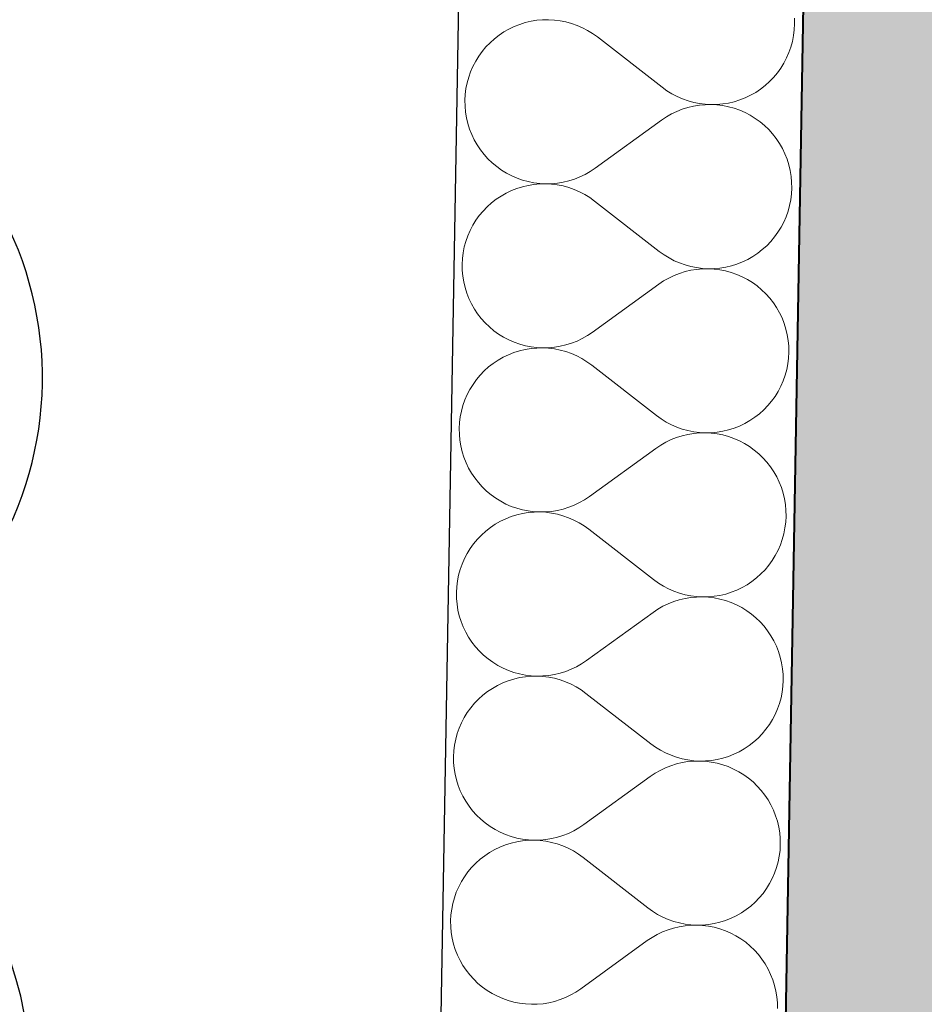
# Model space of a CAD drawing. Header units: millimetres. Extents: x -25972 to 4516, y -2839 to 20217.
# Tile 13 of 114: x -20796 to -20376, y 2759 to 3216. Entities that reach past the tile are written whole.
import ezdxf

# ---------------------------------------------------------------- set-up
doc = ezdxf.new("R2010")
doc.units = ezdxf.units.MM
doc.header["$MEASUREMENT"] = 0
doc.linetypes.add('Wipeout_Contour', pattern=[1000, 0, -1000])
for name, color, linetype in [('7._POHLED ZÁPADNÍ_1_3D prvky fasada nove', 7, 'Continuous'), ('7._POHLED ZÁPADNÍ_1_Konstrukce - nosné', 7, 'Continuous'), ('7._POHLED ZÁPADNÍ_1_Nové_Konstrukce - nosné', 7, 'Continuous'), ('7._POHLED ZÁPADNÍ_1_Nové_Otvory – Značky oken', 7, 'Continuous'), ('7._POHLED ZÁPADNÍ_1_Nové_Výplně – Řezové', 7, 'Continuous'), ('7._POHLED ZÁPADNÍ_1_Výplně – Řezové', 7, 'Continuous')]:
    doc.layers.add(name, color=color, linetype=linetype)

# ---------------------------------------------------------------- blocks, each defined once
blk = doc.blocks.new('*X30', base_point=(-26739.77, -6860.77))
at = {"layer": '7._POHLED ZÁPADNÍ_1_Nové_Výplně – Řezové', "color": 21, "linetype": 'Continuous', "lineweight": 20, "true_color": 0xffaaaa}
for p, q in [((-20563.41, 3213.69), (-20565.94, 3212.7)), ((-20560.82, 3214.51), (-20563.41, 3213.69)), ((-20558.17, 3215.13), (-20560.82, 3214.51)), ((-20555.48, 3215.57), (-20558.17, 3215.13)), ((-20552.77, 3215.81), (-20555.48, 3215.57)), ((-20550.05, 3215.86), (-20552.77, 3215.81)), ((-20547.34, 3215.71), (-20550.05, 3215.86)), ((-20544.64, 3215.37), (-20547.34, 3215.71)), ((-20541.97, 3214.84), (-20544.64, 3215.37)), ((-20539.35, 3214.12), (-20541.97, 3214.84)), ((-20536.78, 3213.21), (-20539.35, 3214.12)), ((-20435.95, 3211.15), (-20435.81, 3213.86)), ((-20435.81, 3213.86), (-20435.86, 3216.58)), ((-20573.02, 3208.67), (-20575.17, 3207)), ((-20570.76, 3210.18), (-20573.02, 3208.67)), ((-20568.4, 3211.52), (-20570.76, 3210.18)), ((-20565.94, 3212.7), (-20568.4, 3211.52)), ((-20534.29, 3212.13), (-20536.78, 3213.21)), ((-20531.88, 3210.86), (-20534.29, 3212.13)), ((-20529.56, 3209.43), (-20531.88, 3210.86)), ((-20527.36, 3207.84), (-20529.56, 3209.43)), ((-20436.29, 3208.45), (-20435.95, 3211.15)), ((-20577.2, 3205.18), (-20579.09, 3203.22)), ((-20575.17, 3207), (-20577.2, 3205.18)), ((-20497.28, 3184.46), (-20527.36, 3207.84)), ((-20437.54, 3203.16), (-20436.82, 3205.78)), ((-20436.82, 3205.78), (-20436.29, 3208.45)), ((-20580.83, 3201.13), (-20582.42, 3198.93)), ((-20579.09, 3203.22), (-20580.83, 3201.13)), ((-20439.53, 3198.1), (-20438.45, 3200.59)), ((-20438.45, 3200.59), (-20437.54, 3203.16)), ((-20583.85, 3196.61), (-20585.11, 3194.2)), ((-20582.42, 3198.93), (-20583.85, 3196.61)), ((-20442.22, 3193.37), (-20440.79, 3195.68)), ((-20440.79, 3195.68), (-20439.53, 3198.1)), ((-20586.2, 3191.71), (-20587.1, 3189.14)), ((-20585.11, 3194.2), (-20586.2, 3191.71)), ((-20445.56, 3189.08), (-20443.81, 3191.16)), ((-20443.81, 3191.16), (-20442.22, 3193.37)), ((-20587.82, 3186.52), (-20588.35, 3183.85)), ((-20587.1, 3189.14), (-20587.82, 3186.52)), ((-20449.47, 3185.3), (-20447.44, 3187.12)), ((-20447.44, 3187.12), (-20445.56, 3189.08)), ((-20588.35, 3183.85), (-20588.69, 3181.15)), ((-20497.28, 3184.46), (-20495.08, 3182.86)), ((-20495.08, 3182.86), (-20492.76, 3181.43)), ((-20492.76, 3181.43), (-20490.35, 3180.17)), ((-20456.24, 3180.77), (-20453.88, 3182.12)), ((-20453.88, 3182.12), (-20451.62, 3183.63)), ((-20451.62, 3183.63), (-20449.47, 3185.3)), ((-20588.69, 3181.15), (-20588.83, 3178.43)), ((-20588.83, 3178.43), (-20588.78, 3175.71)), ((-20490.35, 3180.17), (-20487.86, 3179.08)), ((-20487.86, 3179.08), (-20485.29, 3178.18)), ((-20485.29, 3178.18), (-20482.67, 3177.46)), ((-20482.67, 3177.46), (-20480, 3176.93)), ((-20480, 3176.93), (-20477.3, 3176.59)), ((-20471.87, 3176.49), (-20469.16, 3176.73)), ((-20469.16, 3176.73), (-20466.47, 3177.16)), ((-20466.47, 3177.16), (-20463.82, 3177.79)), ((-20463.82, 3177.79), (-20461.23, 3178.6)), ((-20461.23, 3178.6), (-20458.7, 3179.6)), ((-20458.7, 3179.6), (-20456.24, 3180.77)), ((-20588.78, 3175.71), (-20588.54, 3173)), ((-20588.54, 3173), (-20588.1, 3170.32)), ((-20490.47, 3173.26), (-20492.93, 3172.08)), ((-20487.94, 3174.26), (-20490.47, 3173.26)), ((-20485.35, 3175.08), (-20487.94, 3174.26)), ((-20482.7, 3175.7), (-20485.35, 3175.08)), ((-20480.02, 3176.14), (-20482.7, 3175.7)), ((-20477.31, 3176.39), (-20480.02, 3176.14)), ((-20474.59, 3176.44), (-20477.31, 3176.39)), ((-20477.3, 3176.59), (-20474.59, 3176.44)), ((-20474.59, 3176.44), (-20471.87, 3176.49)), ((-20471.87, 3176.3), (-20474.59, 3176.44)), ((-20469.17, 3175.96), (-20471.87, 3176.3)), ((-20466.5, 3175.43), (-20469.17, 3175.96)), ((-20463.88, 3174.72), (-20466.5, 3175.43)), ((-20461.31, 3173.81), (-20463.88, 3174.72)), ((-20458.82, 3172.73), (-20461.31, 3173.81)), ((-20456.4, 3171.47), (-20458.82, 3172.73)), ((-20588.1, 3170.32), (-20587.47, 3167.67)), ((-20587.47, 3167.67), (-20586.66, 3165.07)), ((-20497.55, 3169.22), (-20528.42, 3146.9)), ((-20495.29, 3170.73), (-20497.55, 3169.22)), ((-20492.93, 3172.08), (-20495.29, 3170.73)), ((-20454.09, 3170.04), (-20456.4, 3171.47)), ((-20451.88, 3168.45), (-20454.09, 3170.04)), ((-20449.79, 3166.71), (-20451.88, 3168.45)), ((-20586.66, 3165.07), (-20585.66, 3162.54)), ((-20447.83, 3164.82), (-20449.79, 3166.71)), ((-20446.01, 3162.8), (-20447.83, 3164.82)), ((-20585.66, 3162.54), (-20584.49, 3160.09)), ((-20584.49, 3160.09), (-20583.14, 3157.73)), ((-20444.34, 3160.65), (-20446.01, 3162.8)), ((-20442.83, 3158.39), (-20444.34, 3160.65)), ((-20441.48, 3156.03), (-20442.83, 3158.39)), ((-20583.14, 3157.73), (-20581.63, 3155.46)), ((-20581.63, 3155.46), (-20579.96, 3153.32)), ((-20440.31, 3153.57), (-20441.48, 3156.03)), ((-20579.96, 3153.32), (-20578.14, 3151.3)), ((-20578.14, 3151.3), (-20576.18, 3149.41)), ((-20576.18, 3149.41), (-20574.09, 3147.66)), ((-20439.31, 3151.04), (-20440.31, 3153.57)), ((-20438.49, 3148.45), (-20439.31, 3151.04)), ((-20574.09, 3147.66), (-20571.88, 3146.08)), ((-20571.88, 3146.08), (-20569.56, 3144.65)), ((-20533.04, 3144.03), (-20530.68, 3145.38)), ((-20530.68, 3145.38), (-20528.42, 3146.9)), ((-20437.87, 3145.8), (-20438.49, 3148.45)), ((-20437.43, 3143.12), (-20437.87, 3145.8)), ((-20569.56, 3144.65), (-20567.15, 3143.39)), ((-20567.15, 3143.39), (-20564.66, 3142.3)), ((-20564.66, 3142.3), (-20562.09, 3141.4)), ((-20562.09, 3141.4), (-20559.47, 3140.68)), ((-20559.47, 3140.68), (-20556.8, 3140.16)), ((-20556.8, 3140.16), (-20554.1, 3139.82)), ((-20545.95, 3139.97), (-20543.27, 3140.41)), ((-20543.27, 3140.41), (-20540.62, 3141.04)), ((-20540.62, 3141.04), (-20538.03, 3141.86)), ((-20538.03, 3141.86), (-20535.49, 3142.86)), ((-20535.49, 3142.86), (-20533.04, 3144.03)), ((-20437.19, 3140.41), (-20437.43, 3143.12)), ((-20437.14, 3137.69), (-20437.19, 3140.41)), ((-20567.27, 3136.52), (-20569.73, 3135.34)), ((-20564.74, 3137.51), (-20567.27, 3136.52)), ((-20562.14, 3138.33), (-20564.74, 3137.51)), ((-20559.5, 3138.95), (-20562.14, 3138.33)), ((-20556.81, 3139.39), (-20559.5, 3138.95)), ((-20554.1, 3139.63), (-20556.81, 3139.39)), ((-20554.1, 3139.82), (-20551.38, 3139.68)), ((-20551.38, 3139.68), (-20554.1, 3139.63)), ((-20551.38, 3139.68), (-20548.66, 3139.73)), ((-20548.67, 3139.53), (-20551.38, 3139.68)), ((-20545.97, 3139.19), (-20548.67, 3139.53)), ((-20548.66, 3139.73), (-20545.95, 3139.97)), ((-20543.3, 3138.66), (-20545.97, 3139.19)), ((-20540.67, 3137.94), (-20543.3, 3138.66)), ((-20538.11, 3137.03), (-20540.67, 3137.94)), ((-20535.62, 3135.95), (-20538.11, 3137.03)), ((-20533.21, 3134.68), (-20535.62, 3135.95)), ((-20437.28, 3134.97), (-20437.14, 3137.69)), ((-20574.35, 3132.49), (-20576.5, 3130.82)), ((-20572.09, 3134), (-20574.35, 3132.49)), ((-20569.73, 3135.34), (-20572.09, 3134)), ((-20530.89, 3133.25), (-20533.21, 3134.68)), ((-20528.69, 3131.66), (-20530.89, 3133.25)), ((-20498.61, 3108.28), (-20528.69, 3131.66)), ((-20438.15, 3129.6), (-20437.62, 3132.27)), ((-20437.62, 3132.27), (-20437.28, 3134.97)), ((-20580.41, 3127.04), (-20582.16, 3124.95)), ((-20578.53, 3129), (-20580.41, 3127.04)), ((-20576.5, 3130.82), (-20578.53, 3129)), ((-20439.77, 3124.41), (-20438.87, 3126.98)), ((-20438.87, 3126.98), (-20438.15, 3129.6)), ((-20583.75, 3122.75), (-20585.18, 3120.43)), ((-20582.16, 3124.95), (-20583.75, 3122.75)), ((-20442.12, 3119.51), (-20440.86, 3121.92)), ((-20440.86, 3121.92), (-20439.77, 3124.41)), ((-20586.44, 3118.02), (-20587.52, 3115.53)), ((-20585.18, 3120.43), (-20586.44, 3118.02)), ((-20443.55, 3117.19), (-20442.12, 3119.51)), ((-20588.43, 3112.96), (-20589.15, 3110.34)), ((-20587.52, 3115.53), (-20588.43, 3112.96)), ((-20448.77, 3110.94), (-20446.88, 3112.9)), ((-20446.88, 3112.9), (-20445.14, 3114.98)), ((-20445.14, 3114.98), (-20443.55, 3117.19)), ((-20589.15, 3110.34), (-20589.68, 3107.67)), ((-20498.61, 3108.28), (-20496.41, 3106.68)), ((-20452.94, 3107.45), (-20450.8, 3109.12)), ((-20450.8, 3109.12), (-20448.77, 3110.94)), ((-20590.02, 3104.97), (-20590.16, 3102.25)), ((-20589.68, 3107.67), (-20590.02, 3104.97)), ((-20496.41, 3106.68), (-20494.09, 3105.25)), ((-20494.09, 3105.25), (-20491.68, 3103.99)), ((-20491.68, 3103.99), (-20489.19, 3102.91)), ((-20460.02, 3103.42), (-20457.57, 3104.59)), ((-20457.57, 3104.59), (-20455.21, 3105.94)), ((-20455.21, 3105.94), (-20452.94, 3107.45)), ((-20590.16, 3102.25), (-20590.11, 3099.53)), ((-20590.11, 3099.53), (-20589.87, 3096.82)), ((-20489.19, 3102.91), (-20486.62, 3102)), ((-20484.03, 3099.53), (-20486.68, 3098.9)), ((-20486.62, 3102), (-20484, 3101.28)), ((-20481.35, 3099.96), (-20484.03, 3099.53)), ((-20484, 3101.28), (-20481.33, 3100.75)), ((-20478.64, 3100.21), (-20481.35, 3099.96)), ((-20481.33, 3100.75), (-20478.63, 3100.41)), ((-20475.92, 3100.26), (-20478.64, 3100.21)), ((-20478.63, 3100.41), (-20475.92, 3100.26)), ((-20475.92, 3100.26), (-20473.2, 3100.31)), ((-20473.2, 3100.12), (-20475.92, 3100.26)), ((-20473.2, 3100.31), (-20470.49, 3100.55)), ((-20470.5, 3099.78), (-20473.2, 3100.12)), ((-20467.83, 3099.25), (-20470.5, 3099.78)), ((-20470.49, 3100.55), (-20467.8, 3100.99)), ((-20465.21, 3098.54), (-20467.83, 3099.25)), ((-20467.8, 3100.99), (-20465.15, 3101.61)), ((-20465.15, 3101.61), (-20462.56, 3102.42)), ((-20462.56, 3102.42), (-20460.02, 3103.42)), ((-20589.87, 3096.82), (-20589.43, 3094.14)), ((-20496.62, 3094.56), (-20498.88, 3093.04)), ((-20494.26, 3095.9), (-20496.62, 3094.56)), ((-20491.8, 3097.08), (-20494.26, 3095.9)), ((-20489.27, 3098.08), (-20491.8, 3097.08)), ((-20486.68, 3098.9), (-20489.27, 3098.08)), ((-20462.64, 3097.63), (-20465.21, 3098.54)), ((-20460.14, 3096.55), (-20462.64, 3097.63)), ((-20457.73, 3095.29), (-20460.14, 3096.55)), ((-20455.42, 3093.86), (-20457.73, 3095.29)), ((-20589.43, 3094.14), (-20588.8, 3091.49)), ((-20588.8, 3091.49), (-20587.99, 3088.89)), ((-20498.88, 3093.04), (-20529.75, 3070.72)), ((-20453.21, 3092.27), (-20455.42, 3093.86)), ((-20451.12, 3090.53), (-20453.21, 3092.27)), ((-20449.16, 3088.64), (-20451.12, 3090.53)), ((-20587.99, 3088.89), (-20586.99, 3086.36)), ((-20586.99, 3086.36), (-20585.82, 3083.91)), ((-20447.34, 3086.62), (-20449.16, 3088.64)), ((-20445.67, 3084.47), (-20447.34, 3086.62)), ((-20585.82, 3083.91), (-20584.47, 3081.55)), ((-20584.47, 3081.55), (-20582.95, 3079.29)), ((-20444.16, 3082.21), (-20445.67, 3084.47)), ((-20442.81, 3079.85), (-20444.16, 3082.21)), ((-20582.95, 3079.29), (-20581.28, 3077.14)), ((-20581.28, 3077.14), (-20579.46, 3075.12)), ((-20441.63, 3077.4), (-20442.81, 3079.85)), ((-20440.64, 3074.86), (-20441.63, 3077.4)), ((-20579.46, 3075.12), (-20577.51, 3073.23)), ((-20577.51, 3073.23), (-20575.42, 3071.49)), ((-20439.82, 3072.27), (-20440.64, 3074.86)), ((-20439.2, 3069.62), (-20439.82, 3072.27)), ((-20575.42, 3071.49), (-20573.21, 3069.9)), ((-20573.21, 3069.9), (-20570.89, 3068.47)), ((-20570.89, 3068.47), (-20568.48, 3067.21)), ((-20568.48, 3067.21), (-20565.99, 3066.13)), ((-20536.82, 3066.68), (-20534.37, 3067.85)), ((-20534.37, 3067.85), (-20532.01, 3069.2)), ((-20532.01, 3069.2), (-20529.75, 3070.72)), ((-20438.76, 3066.94), (-20439.2, 3069.62)), ((-20565.99, 3066.13), (-20563.42, 3065.22)), ((-20560.83, 3062.77), (-20563.47, 3062.15)), ((-20563.42, 3065.22), (-20560.8, 3064.51)), ((-20558.14, 3063.21), (-20560.83, 3062.77)), ((-20560.8, 3064.51), (-20558.13, 3063.98)), ((-20555.43, 3063.45), (-20558.14, 3063.21)), ((-20558.13, 3063.98), (-20555.43, 3063.64)), ((-20555.43, 3063.64), (-20552.71, 3063.5)), ((-20552.71, 3063.5), (-20555.43, 3063.45)), ((-20552.71, 3063.5), (-20549.99, 3063.55)), ((-20549.99, 3063.35), (-20552.71, 3063.5)), ((-20549.99, 3063.55), (-20547.28, 3063.8)), ((-20547.29, 3063.01), (-20549.99, 3063.35)), ((-20544.63, 3062.48), (-20547.29, 3063.01)), ((-20547.28, 3063.8), (-20544.6, 3064.23)), ((-20542, 3061.76), (-20544.63, 3062.48)), ((-20544.6, 3064.23), (-20541.95, 3064.86)), ((-20541.95, 3064.86), (-20539.35, 3065.68)), ((-20539.35, 3065.68), (-20536.82, 3066.68)), ((-20438.52, 3064.23), (-20438.76, 3066.94)), ((-20438.47, 3061.51), (-20438.52, 3064.23)), ((-20571.06, 3059.17), (-20573.42, 3057.82)), ((-20568.6, 3060.34), (-20571.06, 3059.17)), ((-20566.07, 3061.34), (-20568.6, 3060.34)), ((-20563.47, 3062.15), (-20566.07, 3061.34)), ((-20539.44, 3060.85), (-20542, 3061.76)), ((-20536.94, 3059.77), (-20539.44, 3060.85)), ((-20534.53, 3058.51), (-20536.94, 3059.77)), ((-20532.22, 3057.08), (-20534.53, 3058.51)), ((-20438.95, 3056.09), (-20438.61, 3058.79)), ((-20438.61, 3058.79), (-20438.47, 3061.51)), ((-20577.83, 3054.64), (-20579.85, 3052.82)), ((-20575.68, 3056.31), (-20577.83, 3054.64)), ((-20573.42, 3057.82), (-20575.68, 3056.31)), ((-20530.01, 3055.48), (-20532.22, 3057.08)), ((-20499.94, 3032.1), (-20530.01, 3055.48)), ((-20440.2, 3050.8), (-20439.48, 3053.42)), ((-20439.48, 3053.42), (-20438.95, 3056.09)), ((-20583.49, 3048.78), (-20585.08, 3046.57)), ((-20581.74, 3050.86), (-20583.49, 3048.78)), ((-20579.85, 3052.82), (-20581.74, 3050.86)), ((-20441.1, 3048.23), (-20440.2, 3050.8)), ((-20586.51, 3044.25), (-20587.77, 3041.84)), ((-20585.08, 3046.57), (-20586.51, 3044.25)), ((-20443.45, 3043.33), (-20442.19, 3045.74)), ((-20442.19, 3045.74), (-20441.1, 3048.23)), ((-20587.77, 3041.84), (-20588.85, 3039.35)), ((-20446.47, 3038.81), (-20444.88, 3041.01)), ((-20444.88, 3041.01), (-20443.45, 3043.33)), ((-20589.76, 3036.78), (-20590.48, 3034.16)), ((-20588.85, 3039.35), (-20589.76, 3036.78)), ((-20450.1, 3034.76), (-20448.21, 3036.72)), ((-20448.21, 3036.72), (-20446.47, 3038.81)), ((-20591.01, 3031.49), (-20591.34, 3028.79)), ((-20590.48, 3034.16), (-20591.01, 3031.49)), ((-20499.94, 3032.1), (-20497.73, 3030.51)), ((-20497.73, 3030.51), (-20495.42, 3029.07)), ((-20456.53, 3029.76), (-20454.27, 3031.27)), ((-20454.27, 3031.27), (-20452.12, 3032.94)), ((-20452.12, 3032.94), (-20450.1, 3034.76)), ((-20591.34, 3028.79), (-20591.49, 3026.07)), ((-20591.49, 3026.07), (-20591.44, 3023.35)), ((-20495.42, 3029.07), (-20493.01, 3027.81)), ((-20493.01, 3027.81), (-20490.52, 3026.73)), ((-20490.52, 3026.73), (-20487.95, 3025.82)), ((-20466.48, 3025.43), (-20463.88, 3026.24)), ((-20463.88, 3026.24), (-20461.35, 3027.24)), ((-20461.35, 3027.24), (-20458.9, 3028.41)), ((-20458.9, 3028.41), (-20456.53, 3029.76)), ((-20591.44, 3023.35), (-20591.19, 3020.64)), ((-20490.6, 3021.9), (-20493.13, 3020.9)), ((-20488.01, 3022.72), (-20490.6, 3021.9)), ((-20485.36, 3023.35), (-20488.01, 3022.72)), ((-20487.95, 3025.82), (-20485.33, 3025.1)), ((-20482.67, 3023.79), (-20485.36, 3023.35)), ((-20485.33, 3025.1), (-20482.66, 3024.57)), ((-20479.96, 3024.03), (-20482.67, 3023.79)), ((-20482.66, 3024.57), (-20479.96, 3024.23)), ((-20479.96, 3024.23), (-20477.24, 3024.08)), ((-20477.24, 3024.08), (-20479.96, 3024.03)), ((-20477.24, 3024.08), (-20474.52, 3024.13)), ((-20474.53, 3023.94), (-20477.24, 3024.08)), ((-20471.83, 3023.6), (-20474.53, 3023.94)), ((-20474.52, 3024.13), (-20471.81, 3024.37)), ((-20469.16, 3023.07), (-20471.83, 3023.6)), ((-20471.81, 3024.37), (-20469.13, 3024.81)), ((-20466.53, 3022.36), (-20469.16, 3023.07)), ((-20469.13, 3024.81), (-20466.48, 3025.43)), ((-20463.97, 3021.45), (-20466.53, 3022.36)), ((-20461.47, 3020.37), (-20463.97, 3021.45)), ((-20591.19, 3020.64), (-20590.76, 3017.96)), ((-20590.76, 3017.96), (-20590.13, 3015.31)), ((-20500.21, 3016.86), (-20531.08, 2994.54)), ((-20497.95, 3018.38), (-20500.21, 3016.86)), ((-20495.58, 3019.73), (-20497.95, 3018.38)), ((-20493.13, 3020.9), (-20495.58, 3019.73)), ((-20459.06, 3019.11), (-20461.47, 3020.37)), ((-20456.75, 3017.68), (-20459.06, 3019.11)), ((-20454.54, 3016.1), (-20456.75, 3017.68)), ((-20590.13, 3015.31), (-20589.32, 3012.72)), ((-20589.32, 3012.72), (-20588.32, 3010.18)), ((-20452.45, 3014.35), (-20454.54, 3016.1)), ((-20450.49, 3012.46), (-20452.45, 3014.35)), ((-20448.67, 3010.44), (-20450.49, 3012.46)), ((-20588.32, 3010.18), (-20587.14, 3007.73)), ((-20587.14, 3007.73), (-20585.8, 3005.37)), ((-20447, 3008.29), (-20448.67, 3010.44)), ((-20445.49, 3006.03), (-20447, 3008.29)), ((-20585.8, 3005.37), (-20584.28, 3003.11)), ((-20584.28, 3003.11), (-20582.61, 3000.96)), ((-20444.14, 3003.67), (-20445.49, 3006.03)), ((-20442.96, 3001.22), (-20444.14, 3003.67)), ((-20582.61, 3000.96), (-20580.79, 2998.94)), ((-20580.79, 2998.94), (-20578.83, 2997.05)), ((-20441.97, 2998.69), (-20442.96, 3001.22)), ((-20441.15, 2996.09), (-20441.97, 2998.69)), ((-20578.83, 2997.05), (-20576.74, 2995.31)), ((-20576.74, 2995.31), (-20574.54, 2993.72)), ((-20533.34, 2993.03), (-20531.08, 2994.54)), ((-20440.52, 2993.44), (-20441.15, 2996.09)), ((-20574.54, 2993.72), (-20572.22, 2992.29)), ((-20572.22, 2992.29), (-20569.81, 2991.03)), ((-20569.81, 2991.03), (-20567.31, 2989.95)), ((-20567.31, 2989.95), (-20564.75, 2989.04)), ((-20543.28, 2988.68), (-20540.68, 2989.5)), ((-20540.68, 2989.5), (-20538.15, 2990.5)), ((-20538.15, 2990.5), (-20535.7, 2991.68)), ((-20535.7, 2991.68), (-20533.34, 2993.03)), ((-20440.09, 2990.76), (-20440.52, 2993.44)), ((-20439.84, 2988.05), (-20440.09, 2990.76)), ((-20567.4, 2985.16), (-20569.93, 2984.16)), ((-20564.8, 2985.97), (-20567.4, 2985.16)), ((-20562.15, 2986.6), (-20564.8, 2985.97)), ((-20564.75, 2989.04), (-20562.12, 2988.33)), ((-20559.47, 2987.03), (-20562.15, 2986.6)), ((-20562.12, 2988.33), (-20559.45, 2987.8)), ((-20556.76, 2987.27), (-20559.47, 2987.03)), ((-20559.45, 2987.8), (-20556.75, 2987.46)), ((-20554.04, 2987.32), (-20556.76, 2987.27)), ((-20556.75, 2987.46), (-20554.04, 2987.32)), ((-20554.04, 2987.32), (-20551.32, 2987.37)), ((-20551.32, 2987.17), (-20554.04, 2987.32)), ((-20551.32, 2987.37), (-20548.61, 2987.62)), ((-20548.62, 2986.83), (-20551.32, 2987.17)), ((-20545.95, 2986.3), (-20548.62, 2986.83)), ((-20548.61, 2987.62), (-20545.92, 2988.06)), ((-20543.33, 2985.58), (-20545.95, 2986.3)), ((-20545.92, 2988.06), (-20543.28, 2988.68)), ((-20540.77, 2984.68), (-20543.33, 2985.58)), ((-20439.94, 2982.61), (-20439.79, 2985.33)), ((-20439.79, 2985.33), (-20439.84, 2988.05)), ((-20577.01, 2980.13), (-20579.16, 2978.46)), ((-20574.75, 2981.64), (-20577.01, 2980.13)), ((-20572.38, 2982.99), (-20574.75, 2981.64)), ((-20569.93, 2984.16), (-20572.38, 2982.99)), ((-20538.27, 2983.59), (-20540.77, 2984.68)), ((-20535.86, 2982.33), (-20538.27, 2983.59)), ((-20533.55, 2980.9), (-20535.86, 2982.33)), ((-20531.34, 2979.3), (-20533.55, 2980.9)), ((-20440.28, 2979.91), (-20439.94, 2982.61)), ((-20581.18, 2976.64), (-20583.07, 2974.68)), ((-20579.16, 2978.46), (-20581.18, 2976.64)), ((-20501.27, 2955.92), (-20531.34, 2979.3)), ((-20441.53, 2974.62), (-20440.81, 2977.24)), ((-20440.81, 2977.24), (-20440.28, 2979.91)), ((-20584.81, 2972.6), (-20586.41, 2970.39)), ((-20583.07, 2974.68), (-20584.81, 2972.6)), ((-20443.51, 2969.56), (-20442.43, 2972.05)), ((-20442.43, 2972.05), (-20441.53, 2974.62)), ((-20587.83, 2968.07), (-20589.1, 2965.66)), ((-20586.41, 2970.39), (-20587.83, 2968.07)), ((-20446.2, 2964.83), (-20444.78, 2967.15)), ((-20444.78, 2967.15), (-20443.51, 2969.56)), ((-20590.18, 2963.17), (-20591.08, 2960.6)), ((-20589.1, 2965.66), (-20590.18, 2963.17)), ((-20449.54, 2960.54), (-20447.8, 2962.63)), ((-20447.8, 2962.63), (-20446.2, 2964.83)), ((-20591.8, 2957.98), (-20592.33, 2955.31)), ((-20591.08, 2960.6), (-20591.8, 2957.98)), ((-20453.45, 2956.76), (-20451.43, 2958.58)), ((-20451.43, 2958.58), (-20449.54, 2960.54)), ((-20592.33, 2955.31), (-20592.67, 2952.61)), ((-20501.27, 2955.92), (-20499.06, 2954.33)), ((-20499.06, 2954.33), (-20496.75, 2952.9)), ((-20496.75, 2952.9), (-20494.34, 2951.63)), ((-20460.23, 2952.24), (-20457.86, 2953.58)), ((-20457.86, 2953.58), (-20455.6, 2955.09)), ((-20455.6, 2955.09), (-20453.45, 2956.76)), ((-20592.67, 2952.61), (-20592.82, 2949.89)), ((-20592.82, 2949.89), (-20592.77, 2947.17)), ((-20494.34, 2951.63), (-20491.84, 2950.55)), ((-20491.84, 2950.55), (-20489.28, 2949.64)), ((-20489.28, 2949.64), (-20486.66, 2948.92)), ((-20486.66, 2948.92), (-20483.99, 2948.39)), ((-20483.99, 2948.39), (-20481.29, 2948.05)), ((-20475.85, 2947.95), (-20473.14, 2948.19)), ((-20473.14, 2948.19), (-20470.46, 2948.63)), ((-20470.46, 2948.63), (-20467.81, 2949.25)), ((-20467.81, 2949.25), (-20465.21, 2950.07)), ((-20465.21, 2950.07), (-20462.68, 2951.06)), ((-20462.68, 2951.06), (-20460.23, 2952.24)), ((-20592.77, 2947.17), (-20592.52, 2944.47)), ((-20592.52, 2944.47), (-20592.09, 2941.78)), ((-20494.46, 2944.72), (-20496.91, 2943.55)), ((-20491.93, 2945.72), (-20494.46, 2944.72)), ((-20489.33, 2946.54), (-20491.93, 2945.72)), ((-20486.69, 2947.17), (-20489.33, 2946.54)), ((-20484, 2947.61), (-20486.69, 2947.17)), ((-20481.29, 2947.85), (-20484, 2947.61)), ((-20481.29, 2948.05), (-20478.57, 2947.9)), ((-20478.57, 2947.9), (-20481.29, 2947.85)), ((-20478.57, 2947.9), (-20475.85, 2947.95)), ((-20475.86, 2947.76), (-20478.57, 2947.9)), ((-20473.16, 2947.42), (-20475.86, 2947.76)), ((-20470.49, 2946.9), (-20473.16, 2947.42)), ((-20467.86, 2946.18), (-20470.49, 2946.9)), ((-20465.3, 2945.28), (-20467.86, 2946.18)), ((-20462.8, 2944.19), (-20465.3, 2945.28)), ((-20460.39, 2942.93), (-20462.8, 2944.19)), ((-20592.09, 2941.78), (-20591.46, 2939.13)), ((-20591.46, 2939.13), (-20590.64, 2936.54)), ((-20501.53, 2940.68), (-20532.4, 2918.36)), ((-20499.27, 2942.2), (-20501.53, 2940.68)), ((-20496.91, 2943.55), (-20499.27, 2942.2)), ((-20458.07, 2941.51), (-20460.39, 2942.93)), ((-20455.87, 2939.92), (-20458.07, 2941.51)), ((-20453.78, 2938.17), (-20455.87, 2939.92)), ((-20590.64, 2936.54), (-20589.65, 2934.01)), ((-20451.82, 2936.29), (-20453.78, 2938.17)), ((-20450, 2934.26), (-20451.82, 2936.29)), ((-20589.65, 2934.01), (-20588.47, 2931.55)), ((-20588.47, 2931.55), (-20587.12, 2929.19)), ((-20448.33, 2932.12), (-20450, 2934.26)), ((-20446.81, 2929.85), (-20448.33, 2932.12)), ((-20445.47, 2927.49), (-20446.81, 2929.85)), ((-20587.12, 2929.19), (-20585.61, 2926.93)), ((-20585.61, 2926.93), (-20583.94, 2924.78)), ((-20444.29, 2925.04), (-20445.47, 2927.49)), ((-20583.94, 2924.78), (-20582.12, 2922.76)), ((-20582.12, 2922.76), (-20580.16, 2920.87)), ((-20580.16, 2920.87), (-20578.07, 2919.13)), ((-20443.29, 2922.51), (-20444.29, 2925.04)), ((-20442.48, 2919.91), (-20443.29, 2922.51)), ((-20578.07, 2919.13), (-20575.87, 2917.54)), ((-20575.87, 2917.54), (-20573.55, 2916.11)), ((-20537.03, 2915.5), (-20534.66, 2916.85)), ((-20534.66, 2916.85), (-20532.4, 2918.36)), ((-20441.85, 2917.26), (-20442.48, 2919.91)), ((-20441.42, 2914.58), (-20441.85, 2917.26)), ((-20573.55, 2916.11), (-20571.14, 2914.85)), ((-20571.14, 2914.85), (-20568.64, 2913.77)), ((-20568.64, 2913.77), (-20566.08, 2912.87)), ((-20566.08, 2912.87), (-20563.45, 2912.15)), ((-20563.45, 2912.15), (-20560.78, 2911.62)), ((-20560.78, 2911.62), (-20558.08, 2911.28)), ((-20549.94, 2911.44), (-20547.25, 2911.88)), ((-20547.25, 2911.88), (-20544.6, 2912.5)), ((-20544.6, 2912.5), (-20542.01, 2913.32)), ((-20542.01, 2913.32), (-20539.48, 2914.32)), ((-20539.48, 2914.32), (-20537.03, 2915.5)), ((-20441.17, 2911.87), (-20441.42, 2914.58)), ((-20441.12, 2909.15), (-20441.17, 2911.87)), ((-20571.26, 2907.98), (-20573.71, 2906.81)), ((-20568.73, 2908.98), (-20571.26, 2907.98)), ((-20566.13, 2909.79), (-20568.73, 2908.98)), ((-20563.48, 2910.42), (-20566.13, 2909.79)), ((-20560.8, 2910.85), (-20563.48, 2910.42)), ((-20558.09, 2911.09), (-20560.8, 2910.85)), ((-20555.37, 2911.14), (-20558.09, 2911.09)), ((-20558.08, 2911.28), (-20555.37, 2911.14)), ((-20555.37, 2911.14), (-20552.65, 2911.19)), ((-20552.65, 2910.99), (-20555.37, 2911.14)), ((-20552.65, 2911.19), (-20549.94, 2911.44)), ((-20549.95, 2910.65), (-20552.65, 2910.99)), ((-20547.28, 2910.12), (-20549.95, 2910.65)), ((-20544.66, 2909.4), (-20547.28, 2910.12)), ((-20542.09, 2908.5), (-20544.66, 2909.4)), ((-20539.6, 2907.41), (-20542.09, 2908.5)), ((-20537.19, 2906.15), (-20539.6, 2907.41)), ((-20441.27, 2906.43), (-20441.12, 2909.15)), ((-20578.34, 2903.95), (-20580.49, 2902.28)), ((-20576.08, 2905.46), (-20578.34, 2903.95)), ((-20573.71, 2906.81), (-20576.08, 2905.46)), ((-20534.88, 2904.72), (-20537.19, 2906.15)), ((-20532.67, 2903.13), (-20534.88, 2904.72)), ((-20502.6, 2879.74), (-20532.67, 2903.13)), ((-20442.13, 2901.06), (-20441.6, 2903.73)), ((-20441.6, 2903.73), (-20441.27, 2906.43)), ((-20584.4, 2898.51), (-20586.14, 2896.42)), ((-20582.51, 2900.46), (-20584.4, 2898.51)), ((-20580.49, 2902.28), (-20582.51, 2900.46)), ((-20443.76, 2895.87), (-20442.85, 2898.44)), ((-20442.85, 2898.44), (-20442.13, 2901.06)), ((-20587.73, 2894.21), (-20589.16, 2891.9)), ((-20586.14, 2896.42), (-20587.73, 2894.21)), ((-20446.1, 2890.97), (-20444.84, 2893.38)), ((-20444.84, 2893.38), (-20443.76, 2895.87)), ((-20590.42, 2889.48), (-20591.51, 2886.99)), ((-20589.16, 2891.9), (-20590.42, 2889.48)), ((-20447.53, 2888.65), (-20446.1, 2890.97)), ((-20592.41, 2884.42), (-20593.13, 2881.8)), ((-20591.51, 2886.99), (-20592.41, 2884.42)), ((-20452.76, 2882.4), (-20450.87, 2884.36)), ((-20450.87, 2884.36), (-20449.12, 2886.45)), ((-20449.12, 2886.45), (-20447.53, 2888.65)), ((-20593.13, 2881.8), (-20593.66, 2879.13)), ((-20502.6, 2879.74), (-20500.39, 2878.15)), ((-20456.93, 2878.91), (-20454.78, 2880.58)), ((-20454.78, 2880.58), (-20452.76, 2882.4)), ((-20594, 2876.43), (-20594.14, 2873.72)), ((-20593.66, 2879.13), (-20594, 2876.43)), ((-20500.39, 2878.15), (-20498.08, 2876.72)), ((-20498.08, 2876.72), (-20495.67, 2875.46)), ((-20495.67, 2875.46), (-20493.17, 2874.37)), ((-20464.01, 2874.88), (-20461.55, 2876.06)), ((-20461.55, 2876.06), (-20459.19, 2877.4)), ((-20459.19, 2877.4), (-20456.93, 2878.91)), ((-20594.14, 2873.72), (-20594.09, 2871)), ((-20594.09, 2871), (-20593.85, 2868.29)), ((-20493.17, 2874.37), (-20490.61, 2873.46)), ((-20488.01, 2870.99), (-20490.66, 2870.36)), ((-20490.61, 2873.46), (-20487.98, 2872.74)), ((-20485.33, 2871.43), (-20488.01, 2870.99)), ((-20487.98, 2872.74), (-20485.32, 2872.21)), ((-20482.62, 2871.67), (-20485.33, 2871.43)), ((-20485.32, 2872.21), (-20482.62, 2871.87)), ((-20482.62, 2871.87), (-20479.9, 2871.72)), ((-20479.9, 2871.72), (-20482.62, 2871.67)), ((-20479.9, 2871.72), (-20477.18, 2871.77)), ((-20477.18, 2871.58), (-20479.9, 2871.72)), ((-20477.18, 2871.77), (-20474.47, 2872.01)), ((-20474.48, 2871.25), (-20477.18, 2871.58)), ((-20471.82, 2870.72), (-20474.48, 2871.25)), ((-20474.47, 2872.01), (-20471.78, 2872.45)), ((-20469.19, 2870), (-20471.82, 2870.72)), ((-20471.78, 2872.45), (-20469.14, 2873.07)), ((-20469.14, 2873.07), (-20466.54, 2873.89)), ((-20466.54, 2873.89), (-20464.01, 2874.88)), ((-20593.85, 2868.29), (-20593.41, 2865.6)), ((-20500.6, 2866.02), (-20502.86, 2864.5)), ((-20498.24, 2867.37), (-20500.6, 2866.02)), ((-20495.79, 2868.55), (-20498.24, 2867.37)), ((-20493.26, 2869.54), (-20495.79, 2868.55)), ((-20490.66, 2870.36), (-20493.26, 2869.54)), ((-20466.62, 2869.1), (-20469.19, 2870)), ((-20464.13, 2868.01), (-20466.62, 2869.1)), ((-20461.72, 2866.75), (-20464.13, 2868.01)), ((-20459.4, 2865.33), (-20461.72, 2866.75)), ((-20593.41, 2865.6), (-20592.79, 2862.95)), ((-20592.79, 2862.95), (-20591.97, 2860.36)), ((-20502.86, 2864.5), (-20533.73, 2842.18)), ((-20457.19, 2863.74), (-20459.4, 2865.33)), ((-20455.1, 2861.99), (-20457.19, 2863.74)), ((-20453.15, 2860.11), (-20455.1, 2861.99)), ((-20591.97, 2860.36), (-20590.98, 2857.83)), ((-20590.98, 2857.83), (-20589.8, 2855.37)), ((-20451.33, 2858.08), (-20453.15, 2860.11)), ((-20449.66, 2855.94), (-20451.33, 2858.08)), ((-20589.8, 2855.37), (-20588.45, 2853.01)), ((-20588.45, 2853.01), (-20586.94, 2850.75)), ((-20448.14, 2853.68), (-20449.66, 2855.94)), ((-20446.79, 2851.31), (-20448.14, 2853.68)), ((-20586.94, 2850.75), (-20585.27, 2848.6)), ((-20585.27, 2848.6), (-20583.45, 2846.58)), ((-20445.62, 2848.86), (-20446.79, 2851.31)), ((-20444.62, 2846.33), (-20445.62, 2848.86)), ((-20583.45, 2846.58), (-20581.49, 2844.69)), ((-20581.49, 2844.69), (-20579.4, 2842.95)), ((-20443.81, 2843.73), (-20444.62, 2846.33)), ((-20443.18, 2841.09), (-20443.81, 2843.73)), ((-20579.4, 2842.95), (-20577.19, 2841.36)), ((-20577.19, 2841.36), (-20574.88, 2839.93)), ((-20574.88, 2839.93), (-20572.47, 2838.67)), ((-20572.47, 2838.67), (-20569.97, 2837.59)), ((-20540.81, 2838.14), (-20538.35, 2839.32)), ((-20538.35, 2839.32), (-20535.99, 2840.67)), ((-20535.99, 2840.67), (-20533.73, 2842.18)), ((-20442.74, 2838.4), (-20443.18, 2841.09)), ((-20569.97, 2837.59), (-20567.4, 2836.69)), ((-20564.81, 2834.24), (-20567.46, 2833.61)), ((-20567.4, 2836.69), (-20564.78, 2835.97)), ((-20562.12, 2834.67), (-20564.81, 2834.24)), ((-20564.78, 2835.97), (-20562.11, 2835.44)), ((-20559.41, 2834.91), (-20562.12, 2834.67)), ((-20562.11, 2835.44), (-20559.41, 2835.1)), ((-20559.41, 2835.1), (-20556.69, 2834.96)), ((-20556.69, 2834.96), (-20559.41, 2834.91)), ((-20556.69, 2834.96), (-20553.97, 2835.01)), ((-20553.98, 2834.82), (-20556.69, 2834.96)), ((-20551.28, 2834.48), (-20553.98, 2834.82)), ((-20553.97, 2835.01), (-20551.26, 2835.26)), ((-20548.61, 2833.94), (-20551.28, 2834.48)), ((-20551.26, 2835.26), (-20548.58, 2835.7)), ((-20545.99, 2833.22), (-20548.61, 2833.94)), ((-20548.58, 2835.7), (-20545.93, 2836.33)), ((-20545.93, 2836.33), (-20543.34, 2837.14)), ((-20543.34, 2837.14), (-20540.81, 2838.14)), ((-20442.5, 2835.69), (-20442.74, 2838.4)), ((-20442.45, 2832.97), (-20442.5, 2835.69)), ((-20575.04, 2830.63), (-20577.4, 2829.28)), ((-20572.59, 2831.8), (-20575.04, 2830.63)), ((-20570.05, 2832.8), (-20572.59, 2831.8)), ((-20567.46, 2833.61), (-20570.05, 2832.8)), ((-20543.42, 2832.32), (-20545.99, 2833.22)), ((-20540.93, 2831.23), (-20543.42, 2832.32)), ((-20538.52, 2829.97), (-20540.93, 2831.23)), ((-20536.2, 2828.54), (-20538.52, 2829.97)), ((-20442.93, 2827.55), (-20442.59, 2830.25)), ((-20442.59, 2830.25), (-20442.45, 2832.97)), ((-20581.81, 2826.1), (-20583.84, 2824.28)), ((-20579.67, 2827.77), (-20581.81, 2826.1)), ((-20577.4, 2829.28), (-20579.67, 2827.77)), ((-20534, 2826.95), (-20536.2, 2828.54)), ((-20503.92, 2803.56), (-20534, 2826.95)), ((-20444.18, 2822.26), (-20443.46, 2824.89)), ((-20443.46, 2824.89), (-20442.93, 2827.55)), ((-20587.47, 2820.24), (-20589.06, 2818.03)), ((-20585.73, 2822.33), (-20587.47, 2820.24)), ((-20583.84, 2824.28), (-20585.73, 2822.33)), ((-20445.09, 2819.7), (-20444.18, 2822.26)), ((-20590.49, 2815.72), (-20591.75, 2813.31)), ((-20589.06, 2818.03), (-20590.49, 2815.72)), ((-20447.43, 2814.79), (-20446.17, 2817.2)), ((-20446.17, 2817.2), (-20445.09, 2819.7)), ((-20591.75, 2813.31), (-20592.84, 2810.81)), ((-20450.45, 2810.27), (-20448.86, 2812.48)), ((-20448.86, 2812.48), (-20447.43, 2814.79)), ((-20593.74, 2808.25), (-20594.46, 2805.62)), ((-20592.84, 2810.81), (-20593.74, 2808.25)), ((-20454.08, 2806.22), (-20452.2, 2808.18)), ((-20452.2, 2808.18), (-20450.45, 2810.27)), ((-20594.99, 2802.95), (-20595.33, 2800.25)), ((-20594.46, 2805.62), (-20594.99, 2802.95)), ((-20503.92, 2803.56), (-20501.72, 2801.97)), ((-20501.72, 2801.97), (-20499.4, 2800.54)), ((-20460.52, 2801.22), (-20458.26, 2802.74)), ((-20458.26, 2802.74), (-20456.11, 2804.4)), ((-20456.11, 2804.4), (-20454.08, 2806.22)), ((-20595.33, 2800.25), (-20595.47, 2797.54)), ((-20595.47, 2797.54), (-20595.42, 2794.82)), ((-20499.4, 2800.54), (-20496.99, 2799.28)), ((-20496.99, 2799.28), (-20494.5, 2798.19)), ((-20494.5, 2798.19), (-20491.94, 2797.28)), ((-20470.47, 2796.9), (-20467.87, 2797.71)), ((-20467.87, 2797.71), (-20465.34, 2798.7)), ((-20465.34, 2798.7), (-20462.88, 2799.88)), ((-20462.88, 2799.88), (-20460.52, 2801.22)), ((-20595.42, 2794.82), (-20595.18, 2792.11)), ((-20494.58, 2793.37), (-20497.12, 2792.37)), ((-20491.99, 2794.18), (-20494.58, 2793.37)), ((-20489.34, 2794.81), (-20491.99, 2794.18)), ((-20491.94, 2797.28), (-20489.31, 2796.56)), ((-20486.66, 2795.25), (-20489.34, 2794.81)), ((-20489.31, 2796.56), (-20486.64, 2796.03)), ((-20483.95, 2795.49), (-20486.66, 2795.25)), ((-20486.64, 2796.03), (-20483.94, 2795.69)), ((-20481.23, 2795.55), (-20483.95, 2795.49)), ((-20483.94, 2795.69), (-20481.23, 2795.55)), ((-20481.23, 2795.55), (-20478.51, 2795.59)), ((-20478.51, 2795.4), (-20481.23, 2795.55)), ((-20478.51, 2795.59), (-20475.8, 2795.84)), ((-20475.81, 2795.07), (-20478.51, 2795.4)), ((-20473.14, 2794.54), (-20475.81, 2795.07)), ((-20475.8, 2795.84), (-20473.11, 2796.27)), ((-20470.52, 2793.82), (-20473.14, 2794.54)), ((-20473.11, 2796.27), (-20470.47, 2796.9)), ((-20467.95, 2792.92), (-20470.52, 2793.82)), ((-20465.46, 2791.83), (-20467.95, 2792.92)), ((-20595.18, 2792.11), (-20594.74, 2789.42)), ((-20594.74, 2789.42), (-20594.12, 2786.77)), ((-20504.19, 2788.33), (-20535.06, 2766)), ((-20501.93, 2789.84), (-20504.19, 2788.33)), ((-20499.57, 2791.19), (-20501.93, 2789.84)), ((-20497.12, 2792.37), (-20499.57, 2791.19)), ((-20463.05, 2790.58), (-20465.46, 2791.83)), ((-20460.73, 2789.15), (-20463.05, 2790.58)), ((-20458.52, 2787.56), (-20460.73, 2789.15)), ((-20594.12, 2786.77), (-20593.3, 2784.18)), ((-20593.3, 2784.18), (-20592.3, 2781.65)), ((-20456.43, 2785.82), (-20458.52, 2787.56)), ((-20454.47, 2783.93), (-20456.43, 2785.82)), ((-20452.65, 2781.91), (-20454.47, 2783.93)), ((-20592.3, 2781.65), (-20591.13, 2779.19)), ((-20591.13, 2779.19), (-20589.78, 2776.83)), ((-20450.98, 2779.76), (-20452.65, 2781.91)), ((-20449.47, 2777.5), (-20450.98, 2779.76)), ((-20589.78, 2776.83), (-20588.27, 2774.57)), ((-20588.27, 2774.57), (-20586.6, 2772.42)), ((-20448.12, 2775.13), (-20449.47, 2777.5)), ((-20446.95, 2772.68), (-20448.12, 2775.13)), ((-20586.6, 2772.42), (-20584.78, 2770.4)), ((-20584.78, 2770.4), (-20582.82, 2768.51)), ((-20445.95, 2770.15), (-20446.95, 2772.68)), ((-20445.14, 2767.55), (-20445.95, 2770.15)), ((-20582.82, 2768.51), (-20580.73, 2766.77)), ((-20580.73, 2766.77), (-20578.52, 2765.18)), ((-20537.32, 2764.49), (-20535.06, 2766)), ((-20444.51, 2764.91), (-20445.14, 2767.55)), ((-20578.52, 2765.18), (-20576.21, 2763.75)), ((-20576.21, 2763.75), (-20573.79, 2762.49)), ((-20573.79, 2762.49), (-20571.3, 2761.41)), ((-20571.3, 2761.41), (-20568.73, 2760.51)), ((-20547.26, 2760.15), (-20544.67, 2760.96)), ((-20544.67, 2760.96), (-20542.14, 2761.96)), ((-20542.14, 2761.96), (-20539.68, 2763.14)), ((-20539.68, 2763.14), (-20537.32, 2764.49)), ((-20444.07, 2762.22), (-20444.51, 2764.91)), ((-20443.83, 2759.51), (-20444.07, 2762.22)), ((-20568.73, 2760.51), (-20566.11, 2759.79)), ((-20566.11, 2759.79), (-20563.44, 2759.26)), ((-20563.44, 2759.26), (-20560.74, 2758.93)), ((-20560.74, 2758.93), (-20558.02, 2758.78)), ((-20558.02, 2758.78), (-20555.3, 2758.83)), ((-20555.3, 2758.83), (-20552.59, 2759.08)), ((-20552.59, 2759.08), (-20549.91, 2759.52)), ((-20549.91, 2759.52), (-20547.26, 2760.15)), ((-20443.78, 2756.79), (-20443.83, 2759.51))]:
    blk.add_line(p, q, dxfattribs=at)

msp = doc.modelspace()

# ---------------------------------------------------------------- hatches: boundary and pattern name
at = {"layer": '7._POHLED ZÁPADNÍ_1_Výplně – Řezové', "linetype": 'Continuous', "lineweight": 13}
msp.add_hatch(color=254, dxfattribs=at).paths.add_polyline_path([(-20428.28, 3427.35), (-20442.86, 2590.73), (-20067.92, 2584.2), (-20046.13, 3834.15), (-20421.07, 3840.68), (-20423.92, 3677.35), (-20423.92, 3427.35)])

# ---------------------------------------------------------------- linework, layer by layer
at = {"layer": '7._POHLED ZÁPADNÍ_1_Konstrukce - nosné', "color": 7, "linetype": 'Continuous', "lineweight": 50, "flags": 128}
msp.add_lwpolyline([(-20428.28, 3427.35), (-20442.86, 2590.73)], dxfattribs=at)
at = {"layer": '7._POHLED ZÁPADNÍ_1_Nové_Otvory – Značky oken', "color": 1, "linetype": 'Continuous', "lineweight": 25, "flags": 128}
for points in [[(-20950.27, 2887.12, 1), (-20944.61, 3212.07, 1)], [(-20955.94, 2562.17, 1), (-20950.27, 2887.12, 1)]]:
    msp.add_lwpolyline(points, format="xyb", close=True, dxfattribs=at)

# ---------------------------------------------------------------- next in the draw order: wipeouts: each hides what was drawn before it
at = {"color": 254, "linetype": 'Wipeout_Contour', "lineweight": 0, "ltscale": 207636.1654}
msp.add_wipeout([(-20602.84, 2593.52), (-20452.86, 2590.91), (-20442.86, 2590.73), (-20428.28, 3427.35), (-20533.92, 3427.35), (-20533.92, 3677.35), (-20423.92, 3677.35), (-20421.19, 3834.15), (-20431.18, 3834.32), (-20581.16, 3836.94)], dxfattribs=at).dxf.layer = '7._POHLED ZÁPADNÍ_1_Nové_Výplně – Řezové'

# ---------------------------------------------------------------- next in the draw order: linework, layer by layer
at = {"layer": '7._POHLED ZÁPADNÍ_1_Nové_Konstrukce - nosné', "color": 1, "linetype": 'Continuous', "lineweight": 25, "flags": 128}
for points in [[(-20581.16, 3836.94), (-20602.84, 2593.52)], [(-20442.86, 2590.73), (-20428.28, 3427.35)]]:
    msp.add_lwpolyline(points, dxfattribs=at)

# ---------------------------------------------------------------- next in the draw order: block references
at = {"layer": '7._POHLED ZÁPADNÍ_1_3D prvky fasada nove', "color": 9, "linetype": 'Continuous', "lineweight": 13}
msp.add_blockref('*X30', (-26739.77, -6860.77), dxfattribs=at)

doc.saveas('drawing.dxf')
